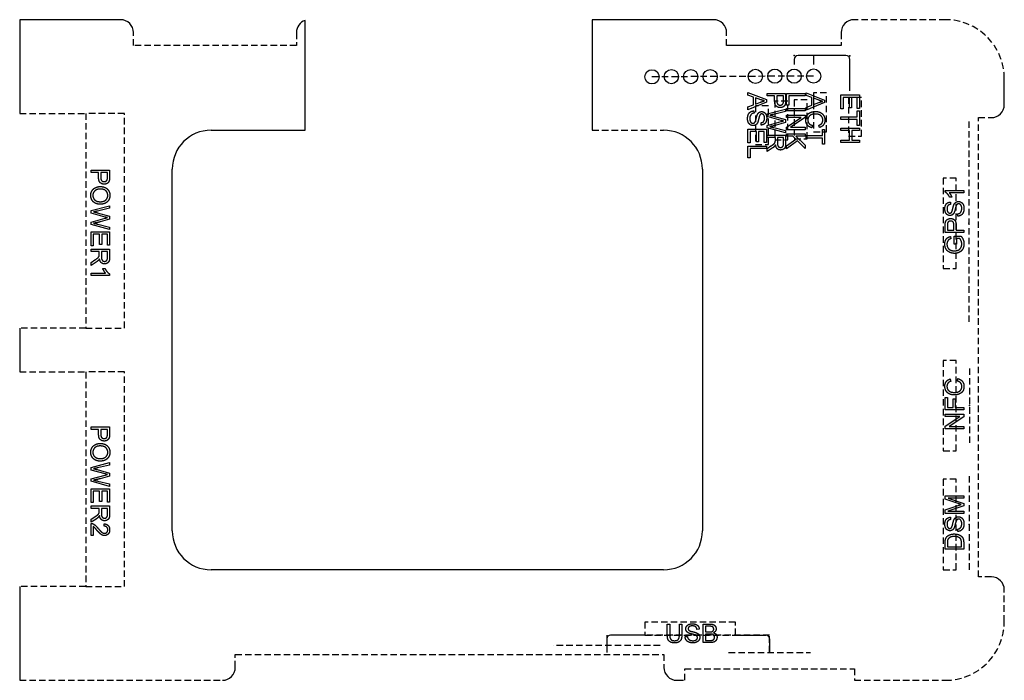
# Model space of a CAD drawing. Header units: millimetres. Extents: x -74.1 to 2, y -49.1 to 2.1.
import ezdxf

# ---------------------------------------------------------------- set-up
doc = ezdxf.new("R2010")
doc.units = ezdxf.units.MM
doc.linetypes.add('DASHED', pattern=[0.75, 0.5, -0.25])
doc.layers.get('0').update_dxf_attribs({"linetype": 'CONTINUOUS'})

msp = doc.modelspace()

# ---------------------------------------------------------------- linework, layer by layer
for p, q in [((-66.3, 2.05), (-74.103, 2.05)), ((-74.103, 2.05), (-74.103, -5.2)), ((-52.028, -6.5), (-52.028, 1.995)), ((-20.425, 2.05), (-29.821, 2.05)), ((-29.821, 2.05), (-29.821, -6.5)), ((-10.575, 0.05), (-19.425, 0.05)), ((-12.7, -0.721), (-13.9, -0.721)), ((-10.197, -0.721), (-12.7, -0.721)), ((-12.7, -0.721), (-12.7, -1.421)), ((-14.2, -1.021), (-14.2, -1.421)), ((-9.897, -3.45), (-9.897, -1.021)), ((2.05, -4.525), (2.05, -2.5)), ((-17.783, -3.577), (-16.351, -4.127)), ((-17.783, -3.778), (-17.783, -3.577)), ((-17.349, -3.936), (-17.783, -3.778)), ((-16.295, -3.661), (-14.863, -3.661)), ((-16.295, -3.851), (-16.295, -3.661)), ((-14.863, -3.661), (-14.863, -4.201)), ((-14.795, -3.655), (-13.363, -3.655)), ((-14.795, -4.55), (-14.795, -3.655)), ((-13.363, -3.655), (-13.363, -3.844)), ((-13.283, -3.613), (-11.851, -4.163)), ((-13.283, -3.814), (-13.283, -3.613)), ((-10.588, -3.775), (-9.157, -3.775)), ((-10.588, -4.844), (-10.588, -3.775)), ((-9.157, -3.775), (-9.157, -4.811)), ((-16.351, -4.331), (-17.783, -4.917)), ((-17.783, -4.701), (-17.349, -4.534)), ((-17.349, -4.534), (-17.349, -3.936)), ((-17.195, -3.99), (-17.195, -4.476)), ((-16.775, -4.148), (-17.195, -3.99)), ((-17.195, -4.476), (-16.798, -4.326)), ((-16.351, -4.127), (-16.351, -4.331)), ((-15.713, -3.851), (-16.295, -3.851)), ((-15.713, -4.218), (-15.713, -3.851)), ((-15.544, -3.851), (-15.544, -4.221)), ((-15.032, -3.851), (-15.544, -3.851)), ((-15.032, -4.217), (-15.032, -3.851)), ((-14.626, -4.55), (-14.795, -4.55)), ((-13.363, -3.844), (-14.626, -3.844)), ((-14.626, -3.844), (-14.626, -4.55)), ((-12.849, -3.972), (-13.283, -3.814)), ((-11.851, -4.367), (-13.283, -4.953)), ((-12.849, -4.57), (-12.849, -3.972)), ((-12.695, -4.026), (-12.695, -4.512)), ((-12.275, -4.184), (-12.695, -4.026)), ((-12.695, -4.512), (-12.298, -4.362)), ((-11.851, -4.163), (-11.851, -4.367)), ((-9.932, -3.965), (-10.419, -3.965)), ((-10.419, -3.965), (-10.419, -4.844)), ((-9.932, -4.757), (-9.932, -3.965)), ((-9.326, -3.965), (-9.764, -3.965)), ((-9.764, -3.965), (-9.764, -4.757)), ((-9.326, -4.811), (-9.326, -3.965)), ((-17.783, -4.917), (-17.783, -4.701)), ((-17.323, -5.004), (-17.307, -5.183)), ((-16.295, -5.245), (-14.863, -4.865)), ((-16.295, -5.438), (-16.295, -5.245)), ((-14.863, -5.059), (-15.802, -5.277)), ((-14.863, -4.865), (-14.863, -5.059)), ((-14.795, -4.807), (-13.363, -4.807)), ((-14.795, -4.997), (-14.795, -4.807)), ((-13.363, -4.997), (-14.795, -4.997)), ((-14.795, -5.329), (-13.363, -5.329)), ((-14.795, -5.51), (-14.795, -5.329)), ((-13.363, -4.807), (-13.363, -4.997)), ((-13.363, -5.329), (-13.363, -5.523)), ((-13.283, -4.737), (-12.849, -4.57)), ((-13.283, -4.953), (-13.283, -4.737)), ((-10.419, -4.844), (-10.588, -4.844)), ((-9.764, -4.757), (-9.932, -4.757)), ((-9.157, -4.811), (-9.326, -4.811)), ((-9.326, -5.47), (-9.326, -4.998)), ((-9.326, -4.998), (-9.157, -4.998)), ((-9.157, -4.998), (-9.157, -6.133)), ((-16.754, -6.101), (-16.768, -5.919)), ((-15.204, -5.742), (-16.295, -5.438)), ((-16.295, -6.131), (-15.204, -5.829)), ((-15.83, -5.402), (-14.863, -5.675)), ((-14.863, -5.903), (-15.588, -6.108)), ((-14.863, -5.675), (-14.863, -5.903)), ((-14.795, -6.262), (-13.67, -5.51)), ((-13.67, -5.51), (-14.795, -5.51)), ((-13.363, -5.523), (-14.487, -6.275)), ((-10.588, -5.47), (-9.326, -5.47)), ((-10.588, -5.659), (-10.588, -5.47)), ((-9.326, -5.659), (-10.588, -5.659)), ((-9.326, -6.133), (-9.326, -5.659)), ((-59.3, -6.5), (-52.028, -6.5)), ((-17.783, -6.406), (-16.351, -6.406)), ((-17.783, -7.475), (-17.783, -6.406)), ((-17.126, -6.596), (-17.614, -6.596)), ((-17.614, -6.596), (-17.614, -7.475)), ((-17.126, -7.388), (-17.126, -6.596)), ((-16.52, -6.596), (-16.958, -6.596)), ((-16.958, -6.596), (-16.958, -7.388)), ((-16.52, -7.441), (-16.52, -6.596)), ((-16.351, -6.406), (-16.351, -7.441)), ((-16.295, -6.313), (-16.295, -6.131)), ((-14.863, -6.706), (-16.295, -6.313)), ((-15.783, -6.291), (-14.863, -6.516)), ((-14.863, -6.516), (-14.863, -6.706)), ((-14.795, -6.457), (-14.795, -6.262)), ((-13.363, -6.457), (-14.795, -6.457)), ((-14.795, -6.767), (-13.363, -6.767)), ((-14.795, -6.957), (-14.795, -6.767)), ((-14.487, -6.275), (-13.363, -6.275)), ((-13.363, -6.275), (-13.363, -6.457)), ((-13.363, -6.767), (-13.363, -6.957)), ((-12.781, -6.126), (-12.828, -6.315)), ((-12.243, -6.291), (-12.287, -6.104)), ((-12.02, -6.913), (-12.02, -6.441)), ((-12.02, -6.441), (-11.851, -6.441)), ((-11.851, -6.441), (-11.851, -7.576)), ((-10.588, -6.333), (-9.157, -6.333)), ((-10.588, -6.522), (-10.588, -6.333)), ((-9.913, -6.522), (-10.588, -6.522)), ((-9.913, -7.267), (-9.913, -6.522)), ((-9.157, -6.522), (-9.744, -6.522)), ((-9.744, -6.522), (-9.744, -7.267)), ((-9.157, -6.133), (-9.326, -6.133)), ((-9.157, -6.333), (-9.157, -6.522)), ((-17.614, -7.475), (-17.783, -7.475)), ((-16.958, -7.388), (-17.126, -7.388)), ((-16.351, -7.441), (-16.52, -7.441)), ((-16.295, -6.886), (-14.863, -6.886)), ((-16.295, -7.075), (-16.295, -6.886)), ((-15.659, -7.075), (-16.295, -7.075)), ((-15.659, -7.295), (-15.659, -7.075)), ((-15.495, -7.075), (-15.495, -7.482)), ((-15.021, -7.075), (-15.495, -7.075)), ((-15.021, -7.528), (-15.021, -7.075)), ((-14.863, -6.886), (-14.863, -7.52)), ((-14.299, -6.957), (-14.795, -6.957)), ((-14.795, -7.701), (-14.07, -7.191)), ((-13.943, -7.324), (-14.795, -7.951)), ((-14.07, -7.191), (-14.299, -6.957)), ((-13.363, -6.957), (-14.073, -6.957)), ((-14.073, -6.957), (-13.363, -7.668)), ((-13.363, -7.925), (-13.943, -7.324)), ((-13.283, -6.913), (-12.02, -6.913)), ((-13.283, -7.102), (-13.283, -6.913)), ((-12.02, -7.102), (-13.283, -7.102)), ((-12.02, -7.576), (-12.02, -7.102)), ((-11.851, -7.576), (-12.02, -7.576)), ((-10.588, -7.456), (-10.588, -7.267)), ((-10.588, -7.267), (-9.913, -7.267)), ((-9.157, -7.456), (-10.588, -7.456)), ((-9.744, -7.267), (-9.157, -7.267)), ((-9.157, -7.267), (-9.157, -7.456)), ((-17.783, -7.729), (-16.351, -7.729)), ((-17.783, -8.623), (-17.783, -7.729)), ((-16.351, -7.918), (-17.614, -7.918)), ((-17.614, -7.918), (-17.614, -8.623)), ((-16.351, -7.729), (-16.351, -7.918)), ((-16.295, -7.909), (-15.997, -7.72)), ((-15.905, -7.898), (-16.295, -8.147)), ((-16.295, -8.147), (-16.295, -7.909)), ((-14.795, -7.951), (-14.795, -7.701)), ((-13.363, -7.668), (-13.363, -7.925)), ((-17.614, -8.623), (-17.783, -8.623)), ((-68.582, -9.581), (-67.15, -9.581)), ((-68.582, -9.771), (-68.582, -9.581)), ((-68, -9.771), (-68.582, -9.771)), ((-68, -10.138), (-68, -9.771)), ((-67.831, -9.771), (-67.831, -10.141)), ((-67.319, -9.771), (-67.831, -9.771)), ((-67.319, -10.137), (-67.319, -9.771)), ((-67.15, -9.581), (-67.15, -10.121)), ((-62.3, -37.5), (-62.3, -9.5)), ((-21.3, -9.5), (-21.3, -37.5)), ((-2.53, -11.276), (-2.53, -11.162)), ((-2.53, -11.162), (-1.092, -11.162)), ((-1.092, -11.338), (-2.213, -11.338)), ((-1.092, -11.162), (-1.092, -11.338)), ((-2.001, -11.69), (-2.171, -11.69)), ((-2.121, -12.055), (-2.107, -12.237)), ((-68.582, -12.721), (-67.15, -12.341)), ((-68.582, -12.914), (-68.582, -12.721)), ((-67.491, -13.218), (-68.582, -12.914)), ((-68.117, -12.878), (-67.15, -13.15)), ((-67.15, -12.535), (-68.089, -12.753)), ((-67.15, -12.341), (-67.15, -12.535)), ((-68.582, -13.606), (-67.491, -13.305)), ((-68.582, -13.789), (-68.582, -13.606)), ((-67.15, -13.379), (-67.875, -13.584)), ((-67.15, -13.15), (-67.15, -13.379)), ((-1.552, -13.152), (-1.568, -12.973)), ((-67.15, -14.182), (-68.582, -13.789)), ((-68.582, -14.362), (-67.15, -14.362)), ((-68.582, -15.431), (-68.582, -14.362)), ((-68.07, -13.767), (-67.15, -13.991)), ((-67.15, -13.991), (-67.15, -14.182)), ((-67.15, -14.362), (-67.15, -15.397)), ((-2.524, -14.421), (-2.524, -13.881)), ((-1.092, -14.421), (-2.524, -14.421)), ((-2.355, -13.866), (-2.355, -14.232)), ((-2.355, -14.232), (-1.843, -14.232)), ((-1.843, -14.232), (-1.843, -13.862)), ((-1.675, -13.865), (-1.675, -14.232)), ((-1.675, -14.232), (-1.092, -14.232)), ((-1.092, -14.232), (-1.092, -14.421)), ((-67.926, -14.552), (-68.413, -14.552)), ((-68.413, -14.552), (-68.413, -15.431)), ((-67.926, -15.344), (-67.926, -14.552)), ((-67.319, -14.552), (-67.758, -14.552)), ((-67.758, -14.552), (-67.758, -15.344)), ((-67.319, -15.397), (-67.319, -14.552)), ((-2.124, -14.722), (-2.077, -14.893)), ((-1.822, -15.307), (-1.823, -14.7)), ((-1.823, -14.7), (-1.292, -14.7)), ((-1.387, -14.886), (-1.654, -14.886)), ((-1.654, -14.886), (-1.654, -15.307)), ((-68.413, -15.431), (-68.582, -15.431)), ((-68.582, -15.695), (-67.15, -15.695)), ((-68.582, -15.885), (-68.582, -15.695)), ((-67.946, -15.885), (-68.582, -15.885)), ((-67.946, -16.104), (-67.946, -15.885)), ((-67.758, -15.344), (-67.926, -15.344)), ((-67.782, -15.885), (-67.782, -16.292)), ((-67.309, -15.885), (-67.782, -15.885)), ((-67.15, -15.397), (-67.319, -15.397)), ((-67.309, -16.338), (-67.309, -15.885)), ((-67.15, -15.695), (-67.15, -16.33)), ((-1.654, -15.307), (-1.822, -15.307)), ((-68.582, -16.719), (-68.284, -16.529)), ((-68.192, -16.708), (-68.582, -16.957)), ((-68.582, -16.957), (-68.582, -16.719)), ((-67.674, -17.2), (-67.504, -17.2)), ((-68.582, -17.728), (-68.582, -17.552)), ((-68.582, -17.552), (-67.462, -17.552)), ((-67.145, -17.728), (-68.582, -17.728)), ((-67.145, -17.614), (-67.145, -17.728)), ((-74.103, -21.8), (-74.103, -25.2)), ((-2.132, -25.738), (-2.088, -25.924)), ((-1.594, -25.903), (-1.547, -25.713)), ((-2.524, -28.136), (-2.524, -27.17)), ((-2.524, -27.17), (-2.355, -27.17)), ((-2.355, -27.17), (-2.355, -27.947)), ((-1.912, -27.947), (-1.912, -27.275)), ((-1.912, -27.275), (-1.743, -27.275)), ((-1.743, -27.275), (-1.743, -27.947)), ((-1.092, -28.136), (-2.524, -28.136)), ((-2.355, -27.947), (-1.912, -27.947)), ((-1.743, -27.947), (-1.092, -27.947)), ((-1.092, -27.947), (-1.092, -28.136)), ((-2.524, -28.646), (-2.524, -28.464)), ((-2.524, -28.464), (-1.092, -28.464)), ((-2.524, -29.398), (-1.4, -28.646)), ((-1.4, -28.646), (-2.524, -28.646)), ((-1.092, -28.659), (-2.217, -29.41)), ((-1.092, -28.464), (-1.092, -28.659)), ((-68.582, -29.45), (-67.15, -29.45)), ((-68.582, -29.64), (-68.582, -29.45)), ((-68, -29.64), (-68.582, -29.64)), ((-68, -30.007), (-68, -29.64)), ((-67.831, -29.64), (-67.831, -30.01)), ((-67.319, -29.64), (-67.831, -29.64)), ((-67.319, -30.006), (-67.319, -29.64)), ((-67.15, -29.45), (-67.15, -29.99)), ((-2.524, -29.592), (-2.524, -29.398)), ((-1.092, -29.592), (-2.524, -29.592)), ((-2.217, -29.41), (-1.092, -29.41)), ((-1.092, -29.41), (-1.092, -29.592)), ((-68.582, -32.59), (-67.15, -32.21)), ((-68.582, -32.783), (-68.582, -32.59)), ((-67.15, -32.404), (-68.089, -32.622)), ((-67.15, -32.21), (-67.15, -32.404)), ((-67.491, -33.087), (-68.582, -32.783)), ((-68.582, -33.476), (-67.491, -33.174)), ((-68.582, -33.658), (-68.582, -33.476)), ((-68.117, -32.747), (-67.15, -33.02)), ((-67.15, -33.248), (-67.875, -33.453)), ((-67.15, -33.02), (-67.15, -33.248)), ((-67.15, -34.051), (-68.582, -33.658)), ((-68.582, -34.231), (-67.15, -34.231)), ((-68.582, -35.3), (-68.582, -34.231)), ((-68.07, -33.636), (-67.15, -33.86)), ((-67.15, -33.86), (-67.15, -34.051)), ((-67.15, -34.231), (-67.15, -35.267)), ((-67.926, -34.421), (-68.413, -34.421)), ((-68.413, -34.421), (-68.413, -35.3)), ((-67.926, -35.213), (-67.926, -34.421)), ((-67.319, -34.421), (-67.758, -34.421)), ((-67.758, -34.421), (-67.758, -35.213)), ((-67.319, -35.267), (-67.319, -34.421)), ((-2.524, -35.031), (-2.524, -34.776)), ((-2.524, -34.776), (-1.092, -34.776)), ((-1.092, -34.959), (-2.291, -34.959)), ((-2.291, -34.959), (-1.092, -35.375)), ((-1.092, -34.776), (-1.092, -34.959)), ((-68.413, -35.3), (-68.582, -35.3)), ((-68.582, -35.564), (-67.15, -35.564)), ((-68.582, -35.754), (-68.582, -35.564)), ((-67.946, -35.754), (-68.582, -35.754)), ((-67.946, -35.974), (-67.946, -35.754)), ((-67.758, -35.213), (-67.926, -35.213)), ((-67.782, -35.754), (-67.782, -36.161)), ((-67.309, -35.754), (-67.782, -35.754)), ((-67.15, -35.267), (-67.319, -35.267)), ((-67.309, -36.207), (-67.309, -35.754)), ((-67.15, -35.564), (-67.15, -36.199)), ((-1.528, -35.374), (-2.524, -35.031)), ((-2.524, -35.857), (-1.51, -35.519)), ((-1.092, -35.546), (-2.311, -35.96)), ((-1.092, -35.375), (-1.092, -35.546)), ((-68.582, -36.588), (-68.284, -36.398)), ((-2.524, -36.143), (-2.524, -35.857)), ((-1.092, -36.143), (-2.524, -36.143)), ((-2.311, -35.96), (-1.092, -35.96)), ((-2.121, -36.438), (-2.107, -36.62)), ((-1.092, -35.96), (-1.092, -36.143)), ((-68.192, -36.577), (-68.582, -36.826)), ((-68.582, -36.826), (-68.582, -36.588)), ((-68.582, -37.858), (-68.582, -36.912)), ((-68.413, -37.156), (-68.413, -37.858)), ((-67.577, -37.126), (-67.559, -36.945)), ((-68.413, -37.858), (-68.582, -37.858)), ((-1.552, -37.535), (-1.568, -37.356)), ((-2.524, -38.915), (-2.524, -38.422)), ((-2.355, -38.425), (-2.355, -38.726)), ((-2.355, -38.726), (-1.261, -38.726)), ((-1.261, -38.726), (-1.261, -38.42)), ((-1.092, -38.398), (-1.092, -38.915)), ((-1.092, -38.915), (-2.524, -38.915)), ((-24.3, -40.5), (-59.3, -40.5)), ((-74.103, -41.8), (-74.103, -49.05)), ((-24.016, -45.528), (-24.016, -44.701)), ((-24.016, -44.701), (-23.827, -44.701)), ((-23.827, -44.701), (-23.827, -45.527)), ((-23.08, -44.701), (-22.89, -44.701)), ((-23.08, -45.527), (-23.08, -44.701)), ((-22.89, -44.701), (-22.89, -45.528)), ((-21.249, -46.133), (-21.249, -44.701)), ((-21.249, -44.701), (-20.712, -44.701)), ((-20.773, -44.87), (-21.059, -44.87)), ((-21.059, -44.87), (-21.059, -45.302)), ((-25.749, -45.55), (-28.4, -45.55)), ((-22.639, -45.673), (-22.461, -45.657)), ((-21.543, -45.104), (-21.724, -45.118)), ((-21.059, -45.302), (-20.75, -45.302)), ((-20.728, -45.471), (-21.059, -45.471)), ((-21.059, -45.471), (-21.059, -45.964)), ((-18.749, -45.55), (-16.399, -45.55)), ((-28.7, -45.85), (-28.7, -46.895)), ((-20.703, -46.133), (-21.249, -46.133)), ((-21.059, -45.964), (-20.703, -45.964)), ((-16.099, -45.85), (-16.099, -46.895))]:
    msp.add_line(p, q)
at = {"linetype": 'DASHED'}
for p, q in [((-2.5, 2.05), (-9.575, 2.05)), ((-65.3, 0.05), (-65.3, 1.05)), ((-52.7, 1.05), (-52.7, 0.05)), ((-19.425, 0.05), (-19.425, 1.05)), ((-10.575, 1.05), (-10.575, 0.05)), ((-52.7, 0.05), (-65.3, 0.05)), ((-12.7, -2.314), (-25.2, -2.37)), ((-14.2, -2.321), (-15.7, -2.321)), ((-12.7, -3.616), (-12.7, -6.616)), ((-11.7, -3.616), (-12.7, -3.616)), ((-11.7, -6.616), (-11.7, -3.616)), ((-15.7, -4.25), (-15.7, -7.25)), ((-14.7, -4.25), (-15.7, -4.25)), ((-14.7, -7.25), (-14.7, -4.25)), ((-14.2, -4.156), (-14.2, -7.156)), ((-13.2, -4.156), (-14.2, -4.156)), ((-13.2, -7.156), (-13.2, -4.156)), ((-9.993, -3.958), (-9.993, -6.958)), ((-8.993, -3.958), (-9.993, -3.958)), ((-8.993, -6.958), (-8.993, -3.958)), ((-74.103, -5.2), (-69, -5.2)), ((-69, -5.2), (-69, -21.8)), ((-69, -5.2), (-69, -21.8)), ((-66, -5.2), (-69, -5.2)), ((-66, -21.8), (-66, -5.2)), ((-17.2, -4.603), (-17.2, -7.603)), ((-16.2, -4.603), (-17.2, -4.603)), ((-16.2, -7.603), (-16.2, -4.603)), ((-0.7, -5.825), (-0.7, -21.575)), ((0.05, -41.05), (0.05, -5.525)), ((0.05, -5.525), (1.05, -5.525)), ((-29.821, -6.5), (-24.3, -6.5)), ((-12.7, -6.616), (-11.7, -6.616)), ((-17.2, -7.603), (-16.2, -7.603)), ((-15.7, -7.25), (-14.7, -7.25)), ((-14.2, -7.156), (-13.2, -7.156)), ((-9.993, -6.958), (-8.993, -6.958)), ((-1.675, -10.2), (-2.675, -10.2)), ((-2.675, -10.2), (-2.675, -17.2)), ((-1.675, -17.2), (-1.675, -10.2)), ((-2.675, -17.2), (-1.675, -17.2)), ((-69, -21.8), (-74.103, -21.8)), ((-69, -21.8), (-66, -21.8)), ((-1.675, -24.305), (-2.675, -24.305)), ((-2.675, -24.305), (-2.675, -31.305)), ((-1.675, -31.305), (-1.675, -24.305)), ((-0.65, -24.93), (-0.65, -30.68)), ((-74.103, -25.2), (-69, -25.2)), ((-69, -25.2), (-69, -41.8)), ((-69, -25.2), (-69, -41.8)), ((-66, -25.2), (-69, -25.2)), ((-66, -41.8), (-66, -25.2)), ((-2.675, -31.305), (-1.675, -31.305)), ((-1.675, -33.5), (-2.675, -33.5)), ((-2.675, -33.5), (-2.675, -40.5)), ((-1.675, -40.5), (-1.675, -33.5)), ((-0.675, -33.25), (-0.675, -40.75)), ((-2.675, -40.5), (-1.675, -40.5)), ((1.05, -41.05), (0.05, -41.05)), ((-69, -41.8), (-74.103, -41.8)), ((-69, -41.8), (-66, -41.8)), ((2.05, -44.5), (2.05, -42.05)), ((-18.749, -44.55), (-25.749, -44.55)), ((-25.749, -44.55), (-25.749, -45.55)), ((-18.749, -45.55), (-18.749, -44.55)), ((-28.7, -45.55), (-28.7, -46.35)), ((-16.099, -45.55), (-28.4, -45.55)), ((-25.749, -45.55), (-18.749, -45.55)), ((-16.099, -46.895), (-16.099, -45.55)), ((-24.575, -46.35), (-32.825, -46.35)), ((-57.425, -48.05), (-57.425, -47.05)), ((-57.425, -47.05), (-24.275, -47.05)), ((-24.275, -47.05), (-24.275, -48.05)), ((-19.269, -46.895), (-12.929, -46.895)), ((-22.657, -49.05), (-22.657, -48.15)), ((-22.657, -48.15), (-9.54, -48.15)), ((-9.54, -48.15), (-9.54, -49.05)), ((-74.103, -49.05), (-58.425, -49.05)), ((-23.275, -49.05), (-22.657, -49.05)), ((-9.54, -49.05), (-2.5, -49.05))]:
    msp.add_line(p, q, dxfattribs=at)
for centre in [(-25.2, -2.37), (-23.7, -2.35), (-22.2, -2.35), (-20.7, -2.35), (-17.2, -2.334), (-15.7, -2.321), (-14.2, -2.321), (-12.7, -2.314)]:
    msp.add_circle(centre, 0.55)
for centre, radius, start, end in [((-66.3, 1.05), 1, 0, 90), ((-51.7, 1.05), 1, 109.1732, 180), ((-20.425, 1.05), 1, 0, 90), ((-9.575, 1.05), 1, 90, 180), ((-13.9, -1.021), 0.3, 90, 180), ((-10.197, -1.021), 0.3, 0, 90), ((1.05, -4.525), 1, 270, 360), ((-59.3, -9.5), 3, 90, 180), ((-24.3, -9.5), 3, 0, 90), ((-59.3, -37.5), 3, 180, 270), ((-24.3, -37.5), 3, 270, 360), ((1.05, -42.05), 1, 0, 90), ((-28.4, -45.85), 0.3, 90, 180), ((-16.399, -45.85), 0.3, 0, 89.99998), ((-58.425, -48.05), 1, 270, 360), ((-23.275, -48.05), 1, 180, 270)]:
    msp.add_arc(centre, radius, start, end)
for centre, start, end in [((-2.499, -2.499), -0.01413, 90.01412), ((-2.499, -44.501), -90.01413, 0.01412)]:
    msp.add_arc(centre, 4.549, start, end, dxfattribs=at)
for points in [[(-16.798, -4.326), (-16.617, -4.258), (-16.501, -4.225)], [(-16.501, -4.225), (-16.639, -4.197), (-16.775, -4.148)], [(-15.586, -4.638), (-15.713, -4.521), (-15.713, -4.218)], [(-15.544, -4.221), (-15.544, -4.404), (-15.475, -4.481)], [(-15.475, -4.481), (-15.407, -4.559), (-15.283, -4.559)], [(-15.283, -4.559), (-15.193, -4.559), (-15.129, -4.513)], [(-15.129, -4.513), (-15.065, -4.468), (-15.045, -4.393)], [(-15.045, -4.393), (-15.032, -4.346), (-15.032, -4.217)], [(-14.877, -4.419), (-14.894, -4.524), (-14.944, -4.596)], [(-14.863, -4.201), (-14.863, -4.344), (-14.877, -4.419)], [(-12.298, -4.362), (-12.117, -4.294), (-12.001, -4.261)], [(-12.001, -4.261), (-12.139, -4.233), (-12.275, -4.184)], [(-17.807, -5.614), (-17.807, -5.42), (-17.75, -5.289)], [(-17.75, -5.289), (-17.694, -5.157), (-17.58, -5.083)], [(-17.483, -5.242), (-17.552, -5.288), (-17.595, -5.386)], [(-17.58, -5.083), (-17.466, -5.008), (-17.323, -5.004)], [(-17.307, -5.183), (-17.414, -5.195), (-17.483, -5.242)], [(-17.122, -5.538), (-17.075, -5.341), (-17.033, -5.262)], [(-17.033, -5.262), (-16.979, -5.159), (-16.899, -5.109)], [(-16.835, -5.297), (-16.885, -5.352), (-16.937, -5.583)], [(-16.899, -5.109), (-16.82, -5.059), (-16.721, -5.059)], [(-16.708, -5.241), (-16.785, -5.241), (-16.835, -5.297)], [(-16.721, -5.059), (-16.613, -5.059), (-16.518, -5.12)], [(-16.556, -5.32), (-16.619, -5.241), (-16.708, -5.241)], [(-16.493, -5.57), (-16.493, -5.399), (-16.556, -5.32)], [(-16.518, -5.12), (-16.424, -5.182), (-16.375, -5.3)], [(-16.375, -5.3), (-16.326, -5.418), (-16.326, -5.563)], [(-15.802, -5.277), (-15.949, -5.312), (-16.095, -5.338)], [(-15.277, -4.754), (-15.46, -4.754), (-15.586, -4.638)], [(-15.082, -4.71), (-15.171, -4.754), (-15.277, -4.754)], [(-14.944, -4.596), (-14.993, -4.667), (-15.082, -4.71)], [(-13.213, -5.346), (-13.118, -5.201), (-12.94, -5.125)], [(-12.874, -5.298), (-13.01, -5.351), (-13.077, -5.464)], [(-12.94, -5.125), (-12.761, -5.05), (-12.556, -5.05)], [(-12.555, -5.245), (-12.738, -5.245), (-12.874, -5.298)], [(-12.556, -5.05), (-12.332, -5.05), (-12.166, -5.135)], [(-12.28, -5.29), (-12.413, -5.245), (-12.555, -5.245)], [(-12.068, -5.446), (-12.147, -5.335), (-12.28, -5.29)], [(-12.166, -5.135), (-11.999, -5.221), (-11.913, -5.378)], [(-17.751, -5.89), (-17.807, -5.768), (-17.807, -5.614)], [(-17.594, -6.078), (-17.695, -6.013), (-17.751, -5.89)], [(-17.595, -5.386), (-17.637, -5.483), (-17.637, -5.606)], [(-17.637, -5.606), (-17.637, -5.714), (-17.605, -5.797)], [(-17.605, -5.797), (-17.573, -5.88), (-17.516, -5.92)], [(-17.378, -6.144), (-17.492, -6.144), (-17.594, -6.078)], [(-17.516, -5.92), (-17.46, -5.961), (-17.394, -5.961)], [(-17.394, -5.961), (-17.326, -5.961), (-17.276, -5.922)], [(-17.175, -6.084), (-17.263, -6.144), (-17.378, -6.144)], [(-17.276, -5.922), (-17.226, -5.883), (-17.192, -5.793)], [(-17.192, -5.793), (-17.169, -5.735), (-17.122, -5.538)], [(-17.029, -5.9), (-17.086, -6.025), (-17.175, -6.084)], [(-16.937, -5.583), (-16.99, -5.814), (-17.029, -5.9)], [(-16.768, -5.919), (-16.632, -5.904), (-16.563, -5.82)], [(-16.529, -6.03), (-16.628, -6.096), (-16.754, -6.101)], [(-16.563, -5.82), (-16.493, -5.735), (-16.493, -5.57)], [(-16.378, -5.843), (-16.429, -5.965), (-16.529, -6.03)], [(-16.326, -5.563), (-16.326, -5.722), (-16.378, -5.843)], [(-16.095, -5.338), (-15.865, -5.393), (-15.83, -5.402)], [(-15.036, -5.784), (-15.135, -5.762), (-15.204, -5.742)], [(-15.204, -5.829), (-15.067, -5.791), (-15.036, -5.784)], [(-13.307, -5.723), (-13.307, -5.491), (-13.213, -5.346)], [(-13.184, -6.101), (-13.307, -5.946), (-13.307, -5.723)], [(-13.077, -5.464), (-13.145, -5.576), (-13.145, -5.707)], [(-13.145, -5.707), (-13.145, -5.866), (-13.053, -5.976)], [(-13.053, -5.976), (-12.961, -6.087), (-12.781, -6.126)], [(-12.287, -6.104), (-12.131, -6.055), (-12.06, -5.96)], [(-11.936, -6.087), (-12.045, -6.233), (-12.243, -6.291)], [(-11.989, -5.722), (-11.989, -5.557), (-12.068, -5.446)], [(-12.06, -5.96), (-11.989, -5.865), (-11.989, -5.722)], [(-11.826, -5.726), (-11.826, -5.94), (-11.936, -6.087)], [(-11.913, -5.378), (-11.826, -5.536), (-11.826, -5.726)], [(-15.588, -6.108), (-15.857, -6.185), (-16.095, -6.22)], [(-16.095, -6.22), (-15.959, -6.247), (-15.783, -6.291)], [(-12.828, -6.315), (-13.062, -6.256), (-13.184, -6.101)], [(-15.997, -7.72), (-15.868, -7.637), (-15.8, -7.583)], [(-15.8, -7.583), (-15.731, -7.529), (-15.704, -7.487)], [(-15.704, -7.487), (-15.677, -7.444), (-15.666, -7.4)], [(-15.666, -7.4), (-15.659, -7.368), (-15.659, -7.295)], [(-15.495, -7.482), (-15.495, -7.612), (-15.468, -7.685)], [(-15.087, -7.761), (-15.021, -7.687), (-15.021, -7.528)], [(-14.863, -7.52), (-14.863, -7.712), (-14.902, -7.811)], [(-15.715, -7.741), (-15.791, -7.824), (-15.905, -7.898)], [(-15.643, -7.627), (-15.679, -7.702), (-15.715, -7.741)], [(-15.511, -7.932), (-15.615, -7.833), (-15.643, -7.627)], [(-15.254, -8.03), (-15.406, -8.03), (-15.511, -7.932)], [(-15.468, -7.685), (-15.441, -7.759), (-15.382, -7.797)], [(-15.382, -7.797), (-15.323, -7.835), (-15.254, -7.835)], [(-15.254, -7.835), (-15.152, -7.835), (-15.087, -7.761)], [(-15.038, -7.971), (-15.136, -8.03), (-15.254, -8.03)], [(-14.902, -7.811), (-14.94, -7.911), (-15.038, -7.971)], [(-67.874, -10.558), (-68, -10.441), (-68, -10.138)], [(-67.564, -10.674), (-67.747, -10.674), (-67.874, -10.558)], [(-67.831, -10.141), (-67.831, -10.324), (-67.763, -10.401)], [(-67.763, -10.401), (-67.694, -10.479), (-67.57, -10.479)], [(-67.57, -10.479), (-67.48, -10.479), (-67.417, -10.433)], [(-67.369, -10.63), (-67.458, -10.674), (-67.564, -10.674)], [(-67.417, -10.433), (-67.353, -10.388), (-67.332, -10.313)], [(-67.231, -10.516), (-67.28, -10.587), (-67.369, -10.63)], [(-67.332, -10.313), (-67.319, -10.266), (-67.319, -10.137)], [(-67.164, -10.339), (-67.182, -10.444), (-67.231, -10.516)], [(-67.15, -10.121), (-67.15, -10.264), (-67.164, -10.339)], [(-68.606, -11.542), (-68.606, -11.34), (-68.509, -11.181)], [(-68.509, -11.181), (-68.411, -11.021), (-68.242, -10.939)], [(-68.295, -11.192), (-68.444, -11.331), (-68.444, -11.541)], [(-67.888, -11.053), (-68.146, -11.053), (-68.295, -11.192)], [(-68.242, -10.939), (-68.073, -10.857), (-67.885, -10.857)], [(-67.426, -11.198), (-67.564, -11.053), (-67.888, -11.053)], [(-67.885, -10.857), (-67.528, -10.857), (-67.327, -11.049)], [(-67.288, -11.544), (-67.288, -11.343), (-67.426, -11.198)], [(-67.327, -11.049), (-67.125, -11.24), (-67.125, -11.543)], [(-2.339, -11.432), (-2.437, -11.322), (-2.53, -11.276)], [(-2.213, -11.338), (-2.152, -11.402), (-2.092, -11.505)], [(-68.518, -11.89), (-68.606, -11.729), (-68.606, -11.542)], [(-68.258, -12.139), (-68.43, -12.051), (-68.518, -11.89)], [(-68.444, -11.541), (-68.444, -11.755), (-68.294, -11.893)], [(-68.294, -11.893), (-68.144, -12.031), (-67.867, -12.031)], [(-67.868, -12.227), (-68.086, -12.227), (-68.258, -12.139)], [(-67.484, -12.143), (-67.653, -12.227), (-67.868, -12.227)], [(-67.867, -12.031), (-67.692, -12.031), (-67.562, -11.972)], [(-67.562, -11.972), (-67.432, -11.913), (-67.36, -11.799)], [(-67.22, -11.9), (-67.314, -12.06), (-67.484, -12.143)], [(-67.36, -11.799), (-67.288, -11.686), (-67.288, -11.544)], [(-67.125, -11.543), (-67.125, -11.741), (-67.22, -11.9)], [(-2.497, -12.312), (-2.446, -12.191), (-2.346, -12.125)], [(-2.346, -12.125), (-2.247, -12.06), (-2.121, -12.055)], [(-2.171, -11.69), (-2.24, -11.542), (-2.339, -11.432)], [(-2.092, -11.505), (-2.031, -11.608), (-2.001, -11.69)], [(-1.846, -12.256), (-1.789, -12.131), (-1.7, -12.072)], [(-1.7, -12.072), (-1.612, -12.012), (-1.497, -12.012)], [(-1.497, -12.012), (-1.383, -12.012), (-1.281, -12.077)], [(-1.281, -12.077), (-1.18, -12.143), (-1.124, -12.265)], [(-68.089, -12.753), (-68.236, -12.788), (-68.382, -12.813)], [(-68.382, -12.813), (-68.152, -12.868), (-68.117, -12.878)], [(-2.549, -12.593), (-2.549, -12.434), (-2.497, -12.312)], [(-2.5, -12.856), (-2.549, -12.738), (-2.549, -12.593)], [(-2.357, -13.035), (-2.451, -12.974), (-2.5, -12.856)], [(-2.312, -12.336), (-2.382, -12.42), (-2.382, -12.585)], [(-2.382, -12.585), (-2.382, -12.757), (-2.319, -12.836)], [(-2.319, -12.836), (-2.256, -12.914), (-2.167, -12.914)], [(-2.107, -12.237), (-2.243, -12.251), (-2.312, -12.336)], [(-2.167, -12.914), (-2.09, -12.914), (-2.04, -12.859)], [(-2.04, -12.859), (-1.99, -12.804), (-1.938, -12.573)], [(-1.842, -12.894), (-1.896, -12.996), (-1.976, -13.047)], [(-1.938, -12.573), (-1.885, -12.342), (-1.846, -12.256)], [(-1.753, -12.617), (-1.8, -12.815), (-1.842, -12.894)], [(-1.683, -12.363), (-1.706, -12.42), (-1.753, -12.617)], [(-1.599, -12.234), (-1.649, -12.273), (-1.683, -12.363)], [(-1.481, -12.195), (-1.549, -12.195), (-1.599, -12.234)], [(-1.568, -12.973), (-1.461, -12.96), (-1.392, -12.914)], [(-1.359, -12.235), (-1.415, -12.195), (-1.481, -12.195)], [(-1.392, -12.914), (-1.323, -12.867), (-1.28, -12.77)], [(-1.27, -12.359), (-1.302, -12.276), (-1.359, -12.235)], [(-1.125, -12.867), (-1.181, -12.998), (-1.295, -13.073)], [(-1.28, -12.77), (-1.238, -12.672), (-1.238, -12.55)], [(-1.238, -12.55), (-1.238, -12.442), (-1.27, -12.359)], [(-1.068, -12.541), (-1.068, -12.736), (-1.125, -12.867)], [(-1.124, -12.265), (-1.068, -12.388), (-1.068, -12.541)], [(-67.875, -13.584), (-68.145, -13.661), (-68.382, -13.695)], [(-68.382, -13.695), (-68.246, -13.723), (-68.07, -13.767)], [(-67.323, -13.26), (-67.422, -13.237), (-67.491, -13.218)], [(-67.491, -13.305), (-67.354, -13.267), (-67.323, -13.26)], [(-2.524, -13.881), (-2.524, -13.739), (-2.51, -13.663)], [(-2.51, -13.663), (-2.493, -13.558), (-2.444, -13.487)], [(-2.444, -13.487), (-2.394, -13.415), (-2.305, -13.372)], [(-2.154, -13.097), (-2.262, -13.097), (-2.357, -13.035)], [(-2.342, -13.689), (-2.355, -13.737), (-2.355, -13.866)], [(-2.258, -13.569), (-2.322, -13.615), (-2.342, -13.689)], [(-2.305, -13.372), (-2.217, -13.328), (-2.11, -13.328)], [(-2.104, -13.524), (-2.194, -13.524), (-2.258, -13.569)], [(-1.976, -13.047), (-2.055, -13.097), (-2.154, -13.097)], [(-2.11, -13.328), (-1.927, -13.328), (-1.801, -13.445)], [(-1.912, -13.601), (-1.98, -13.524), (-2.104, -13.524)], [(-1.843, -13.862), (-1.843, -13.678), (-1.912, -13.601)], [(-1.801, -13.445), (-1.675, -13.561), (-1.675, -13.865)], [(-1.295, -13.073), (-1.409, -13.148), (-1.552, -13.152)], [(-2.549, -15.308), (-2.549, -15.153), (-2.498, -15.027)], [(-2.498, -15.027), (-2.448, -14.902), (-2.358, -14.83)], [(-2.349, -15.11), (-2.386, -15.199), (-2.386, -15.307)], [(-2.358, -14.83), (-2.268, -14.759), (-2.124, -14.722)], [(-2.249, -14.973), (-2.311, -15.021), (-2.349, -15.11)], [(-2.077, -14.893), (-2.186, -14.925), (-2.249, -14.973)], [(-1.286, -15.064), (-1.334, -14.947), (-1.387, -14.886)], [(-1.292, -14.7), (-1.18, -14.84), (-1.124, -14.989)], [(-1.239, -15.304), (-1.239, -15.181), (-1.286, -15.064)], [(-1.124, -14.989), (-1.068, -15.137), (-1.068, -15.293)], [(-2.461, -15.686), (-2.549, -15.522), (-2.549, -15.308)], [(-2.192, -15.937), (-2.373, -15.85), (-2.461, -15.686)], [(-2.386, -15.307), (-2.386, -15.437), (-2.347, -15.532)], [(-2.347, -15.532), (-2.307, -15.626), (-2.243, -15.684)], [(-2.243, -15.684), (-2.178, -15.742), (-2.101, -15.775)], [(-1.801, -16.025), (-2.01, -16.025), (-2.192, -15.937)], [(-2.101, -15.775), (-1.968, -15.829), (-1.813, -15.829)], [(-1.813, -15.829), (-1.622, -15.829), (-1.493, -15.763)], [(-1.42, -15.937), (-1.591, -16.025), (-1.801, -16.025)], [(-1.493, -15.763), (-1.364, -15.698), (-1.301, -15.572)], [(-1.158, -15.677), (-1.249, -15.849), (-1.42, -15.937)], [(-1.301, -15.572), (-1.239, -15.446), (-1.239, -15.304)], [(-1.068, -15.293), (-1.068, -15.504), (-1.158, -15.677)], [(-68.284, -16.529), (-68.155, -16.446), (-68.087, -16.393)], [(-68.002, -16.551), (-68.078, -16.634), (-68.192, -16.708)], [(-68.087, -16.393), (-68.019, -16.339), (-67.991, -16.296)], [(-67.931, -16.437), (-67.967, -16.512), (-68.002, -16.551)], [(-67.991, -16.296), (-67.964, -16.254), (-67.953, -16.21)], [(-67.953, -16.21), (-67.946, -16.178), (-67.946, -16.104)], [(-67.798, -16.741), (-67.902, -16.643), (-67.931, -16.437)], [(-67.541, -16.84), (-67.693, -16.84), (-67.798, -16.741)], [(-67.782, -16.292), (-67.782, -16.422), (-67.755, -16.495)], [(-67.755, -16.495), (-67.729, -16.568), (-67.669, -16.606)], [(-67.669, -16.606), (-67.61, -16.645), (-67.541, -16.645)], [(-67.541, -16.645), (-67.439, -16.645), (-67.374, -16.571)], [(-67.374, -16.571), (-67.309, -16.497), (-67.309, -16.338)], [(-67.189, -16.621), (-67.228, -16.721), (-67.325, -16.78)], [(-67.15, -16.33), (-67.15, -16.521), (-67.189, -16.621)], [(-67.583, -17.385), (-67.644, -17.282), (-67.674, -17.2)], [(-67.462, -17.552), (-67.522, -17.488), (-67.583, -17.385)], [(-67.325, -16.78), (-67.423, -16.84), (-67.541, -16.84)], [(-67.504, -17.2), (-67.435, -17.348), (-67.336, -17.458)], [(-67.336, -17.458), (-67.237, -17.568), (-67.145, -17.614)], [(-2.439, -25.942), (-2.33, -25.795), (-2.132, -25.738)], [(-1.547, -25.713), (-1.313, -25.773), (-1.191, -25.928)], [(-2.549, -26.303), (-2.549, -26.088), (-2.439, -25.942)], [(-2.462, -26.65), (-2.549, -26.493), (-2.549, -26.303)], [(-2.209, -26.893), (-2.376, -26.808), (-2.462, -26.65)], [(-2.315, -26.069), (-2.386, -26.163), (-2.386, -26.307)], [(-2.386, -26.307), (-2.386, -26.472), (-2.307, -26.583)], [(-2.088, -25.924), (-2.244, -25.974), (-2.315, -26.069)], [(-2.307, -26.583), (-2.228, -26.694), (-2.095, -26.739)], [(-1.322, -26.052), (-1.414, -25.942), (-1.594, -25.903)], [(-1.501, -26.73), (-1.365, -26.677), (-1.298, -26.565)], [(-1.23, -26.322), (-1.23, -26.162), (-1.322, -26.052)], [(-1.298, -26.565), (-1.23, -26.452), (-1.23, -26.322)], [(-1.191, -25.928), (-1.068, -26.082), (-1.068, -26.306)], [(-1.068, -26.306), (-1.068, -26.537), (-1.162, -26.682)], [(-1.819, -26.979), (-2.043, -26.979), (-2.209, -26.893)], [(-2.095, -26.739), (-1.962, -26.784), (-1.82, -26.784)], [(-1.82, -26.784), (-1.637, -26.784), (-1.501, -26.73)], [(-1.435, -26.903), (-1.614, -26.979), (-1.819, -26.979)], [(-1.162, -26.682), (-1.257, -26.827), (-1.435, -26.903)], [(-67.874, -30.427), (-68, -30.311), (-68, -30.007)], [(-67.564, -30.543), (-67.747, -30.543), (-67.874, -30.427)], [(-67.831, -30.01), (-67.831, -30.193), (-67.763, -30.271)], [(-67.763, -30.271), (-67.694, -30.348), (-67.57, -30.348)], [(-67.57, -30.348), (-67.48, -30.348), (-67.417, -30.302)], [(-67.417, -30.302), (-67.353, -30.257), (-67.332, -30.183)], [(-67.231, -30.385), (-67.28, -30.456), (-67.369, -30.5)], [(-67.332, -30.183), (-67.319, -30.135), (-67.319, -30.006)], [(-67.164, -30.208), (-67.182, -30.313), (-67.231, -30.385)], [(-67.15, -29.99), (-67.15, -30.133), (-67.164, -30.208)], [(-68.606, -31.411), (-68.606, -31.209), (-68.509, -31.05)], [(-68.509, -31.05), (-68.411, -30.891), (-68.242, -30.809)], [(-68.295, -31.061), (-68.444, -31.2), (-68.444, -31.41)], [(-67.888, -30.922), (-68.146, -30.922), (-68.295, -31.061)], [(-68.242, -30.809), (-68.073, -30.727), (-67.885, -30.727)], [(-67.426, -31.067), (-67.564, -30.922), (-67.888, -30.922)], [(-67.885, -30.727), (-67.528, -30.727), (-67.327, -30.918)], [(-67.369, -30.5), (-67.458, -30.543), (-67.564, -30.543)], [(-67.288, -31.413), (-67.288, -31.212), (-67.426, -31.067)], [(-67.327, -30.918), (-67.125, -31.109), (-67.125, -31.412)], [(-68.518, -31.759), (-68.606, -31.598), (-68.606, -31.411)], [(-68.258, -32.008), (-68.43, -31.92), (-68.518, -31.759)], [(-68.444, -31.41), (-68.444, -31.624), (-68.294, -31.762)], [(-68.294, -31.762), (-68.144, -31.9), (-67.867, -31.9)], [(-67.867, -31.9), (-67.692, -31.9), (-67.562, -31.841)], [(-67.562, -31.841), (-67.432, -31.782), (-67.36, -31.668)], [(-67.22, -31.77), (-67.314, -31.929), (-67.484, -32.012)], [(-67.36, -31.668), (-67.288, -31.555), (-67.288, -31.413)], [(-67.125, -31.412), (-67.125, -31.61), (-67.22, -31.77)], [(-68.089, -32.622), (-68.236, -32.657), (-68.382, -32.683)], [(-68.382, -32.683), (-68.152, -32.737), (-68.117, -32.747)], [(-67.868, -32.096), (-68.086, -32.096), (-68.258, -32.008)], [(-67.484, -32.012), (-67.653, -32.096), (-67.868, -32.096)], [(-67.875, -33.453), (-68.145, -33.53), (-68.382, -33.564)], [(-67.323, -33.129), (-67.422, -33.106), (-67.491, -33.087)], [(-67.491, -33.174), (-67.354, -33.136), (-67.323, -33.129)], [(-68.382, -33.564), (-68.246, -33.592), (-68.07, -33.636)], [(-1.299, -35.45), (-1.377, -35.426), (-1.528, -35.374)], [(-1.51, -35.519), (-1.369, -35.472), (-1.299, -35.45)], [(-68.284, -36.398), (-68.155, -36.315), (-68.087, -36.262)], [(-68.002, -36.42), (-68.078, -36.503), (-68.192, -36.577)], [(-68.087, -36.262), (-68.019, -36.208), (-67.991, -36.166)], [(-67.931, -36.306), (-67.967, -36.381), (-68.002, -36.42)], [(-67.991, -36.166), (-67.964, -36.123), (-67.953, -36.079)], [(-67.953, -36.079), (-67.946, -36.047), (-67.946, -35.974)], [(-67.798, -36.61), (-67.902, -36.512), (-67.931, -36.306)], [(-67.782, -36.161), (-67.782, -36.291), (-67.755, -36.364)], [(-67.755, -36.364), (-67.729, -36.437), (-67.669, -36.476)], [(-67.669, -36.476), (-67.61, -36.514), (-67.541, -36.514)], [(-67.541, -36.514), (-67.439, -36.514), (-67.374, -36.44)], [(-67.374, -36.44), (-67.309, -36.366), (-67.309, -36.207)], [(-67.189, -36.49), (-67.228, -36.59), (-67.325, -36.649)], [(-67.15, -36.199), (-67.15, -36.391), (-67.189, -36.49)], [(-2.497, -36.696), (-2.446, -36.574), (-2.346, -36.509)], [(-2.346, -36.509), (-2.247, -36.443), (-2.121, -36.438)], [(-1.846, -36.64), (-1.789, -36.515), (-1.7, -36.455)], [(-1.7, -36.455), (-1.612, -36.396), (-1.497, -36.396)], [(-1.497, -36.396), (-1.383, -36.396), (-1.281, -36.461)], [(-1.281, -36.461), (-1.18, -36.526), (-1.124, -36.649)], [(-68.582, -36.912), (-68.519, -36.91), (-68.46, -36.933)], [(-68.46, -36.933), (-68.363, -36.969), (-68.27, -37.048)], [(-68.318, -37.23), (-68.365, -37.186), (-68.413, -37.156)], [(-68.138, -37.434), (-68.271, -37.275), (-68.318, -37.23)], [(-68.27, -37.048), (-68.176, -37.128), (-68.053, -37.278)], [(-68.053, -37.278), (-67.861, -37.512), (-67.75, -37.594)], [(-67.541, -36.709), (-67.693, -36.709), (-67.798, -36.61)], [(-67.366, -37.203), (-67.442, -37.127), (-67.577, -37.126)], [(-67.559, -36.945), (-67.356, -36.964), (-67.25, -37.085)], [(-67.325, -36.649), (-67.423, -36.709), (-67.541, -36.709)], [(-67.29, -37.406), (-67.29, -37.279), (-67.366, -37.203)], [(-67.25, -37.085), (-67.145, -37.206), (-67.145, -37.41)], [(-2.549, -36.977), (-2.549, -36.817), (-2.497, -36.696)], [(-2.5, -37.239), (-2.549, -37.121), (-2.549, -36.977)], [(-2.357, -37.419), (-2.451, -37.357), (-2.5, -37.239)], [(-2.312, -36.719), (-2.382, -36.804), (-2.382, -36.969)], [(-2.382, -36.969), (-2.382, -37.141), (-2.319, -37.219)], [(-2.319, -37.219), (-2.256, -37.298), (-2.167, -37.298)], [(-2.107, -36.62), (-2.243, -36.635), (-2.312, -36.719)], [(-2.167, -37.298), (-2.09, -37.298), (-2.04, -37.242)], [(-2.04, -37.242), (-1.99, -37.188), (-1.938, -36.957)], [(-1.842, -37.277), (-1.896, -37.38), (-1.976, -37.43)], [(-1.938, -36.957), (-1.885, -36.726), (-1.846, -36.64)], [(-1.753, -37.001), (-1.8, -37.198), (-1.842, -37.277)], [(-1.683, -36.746), (-1.706, -36.804), (-1.753, -37.001)], [(-1.599, -36.617), (-1.649, -36.656), (-1.683, -36.746)], [(-1.481, -36.578), (-1.549, -36.578), (-1.599, -36.617)], [(-1.568, -37.356), (-1.461, -37.344), (-1.392, -37.297)], [(-1.359, -36.619), (-1.415, -36.578), (-1.481, -36.578)], [(-1.392, -37.297), (-1.323, -37.251), (-1.28, -37.153)], [(-1.27, -36.742), (-1.302, -36.659), (-1.359, -36.619)], [(-1.125, -37.25), (-1.181, -37.382), (-1.295, -37.457)], [(-1.28, -37.153), (-1.238, -37.056), (-1.238, -36.934)], [(-1.238, -36.934), (-1.238, -36.825), (-1.27, -36.742)], [(-1.068, -36.925), (-1.068, -37.119), (-1.125, -37.25)], [(-1.124, -36.649), (-1.068, -36.771), (-1.068, -36.925)], [(-67.886, -37.705), (-67.978, -37.623), (-68.138, -37.434)], [(-67.711, -37.821), (-67.794, -37.786), (-67.886, -37.705)], [(-67.75, -37.594), (-67.638, -37.676), (-67.538, -37.676)], [(-67.542, -37.856), (-67.628, -37.856), (-67.711, -37.821)], [(-67.259, -37.736), (-67.373, -37.856), (-67.542, -37.856)], [(-67.538, -37.676), (-67.434, -37.676), (-67.362, -37.601)], [(-67.362, -37.601), (-67.29, -37.526), (-67.29, -37.406)], [(-67.145, -37.41), (-67.145, -37.616), (-67.259, -37.736)], [(-2.504, -38.167), (-2.475, -38.044), (-2.401, -37.957)], [(-2.401, -37.957), (-2.305, -37.844), (-2.156, -37.788)], [(-2.154, -37.48), (-2.262, -37.48), (-2.357, -37.419)], [(-2.164, -38), (-2.285, -38.074), (-2.326, -38.18)], [(-1.819, -37.927), (-2.044, -37.927), (-2.164, -38)], [(-2.156, -37.788), (-2.008, -37.731), (-1.816, -37.731)], [(-1.976, -37.43), (-2.055, -37.48), (-2.154, -37.48)], [(-1.543, -37.964), (-1.657, -37.927), (-1.819, -37.927)], [(-1.816, -37.731), (-1.653, -37.731), (-1.527, -37.77)], [(-1.295, -37.457), (-1.409, -37.531), (-1.552, -37.535)], [(-1.362, -38.069), (-1.429, -38.002), (-1.543, -37.964)], [(-1.527, -37.77), (-1.401, -37.808), (-1.319, -37.867)], [(-1.288, -38.198), (-1.314, -38.117), (-1.362, -38.069)], [(-1.319, -37.867), (-1.236, -37.927), (-1.189, -37.998)], [(-1.189, -37.998), (-1.141, -38.068), (-1.117, -38.168)], [(-2.524, -38.422), (-2.524, -38.255), (-2.504, -38.167)], [(-2.326, -38.18), (-2.355, -38.256), (-2.355, -38.425)], [(-1.261, -38.42), (-1.261, -38.278), (-1.288, -38.198)], [(-1.117, -38.168), (-1.092, -38.269), (-1.092, -38.398)], [(-22.585, -45.071), (-22.585, -44.963), (-22.523, -44.868)], [(-22.523, -44.868), (-22.462, -44.774), (-22.344, -44.725)], [(-22.324, -44.906), (-22.402, -44.969), (-22.402, -45.058)], [(-22.344, -44.725), (-22.225, -44.676), (-22.081, -44.676)], [(-22.073, -44.843), (-22.245, -44.843), (-22.324, -44.906)], [(-22.081, -44.676), (-21.922, -44.676), (-21.8, -44.728)], [(-21.824, -44.913), (-21.908, -44.843), (-22.073, -44.843)], [(-21.724, -45.118), (-21.739, -44.982), (-21.824, -44.913)], [(-21.8, -44.728), (-21.678, -44.779), (-21.613, -44.879)], [(-21.613, -44.879), (-21.548, -44.978), (-21.543, -45.104)], [(-20.555, -44.89), (-20.619, -44.87), (-20.773, -44.87)], [(-20.712, -44.701), (-20.548, -44.701), (-20.449, -44.744)], [(-20.458, -44.964), (-20.492, -44.91), (-20.555, -44.89)], [(-20.449, -44.744), (-20.349, -44.788), (-20.293, -44.878)], [(-20.293, -44.878), (-20.237, -44.968), (-20.237, -45.067)], [(-23.962, -45.887), (-24.016, -45.756), (-24.016, -45.528)], [(-23.827, -45.527), (-23.827, -45.714), (-23.792, -45.802)], [(-23.169, -45.891), (-23.08, -45.797), (-23.08, -45.527)], [(-22.89, -45.528), (-22.89, -45.744), (-22.939, -45.871)], [(-22.561, -45.93), (-22.636, -45.816), (-22.639, -45.673)], [(-22.534, -45.249), (-22.585, -45.17), (-22.585, -45.071)], [(-22.382, -45.383), (-22.484, -45.329), (-22.534, -45.249)], [(-22.461, -45.657), (-22.448, -45.764), (-22.402, -45.833)], [(-22.402, -45.058), (-22.402, -45.135), (-22.346, -45.185)], [(-22.105, -45.472), (-22.303, -45.425), (-22.382, -45.383)], [(-22.346, -45.185), (-22.292, -45.235), (-22.061, -45.287)], [(-21.85, -45.542), (-21.908, -45.519), (-22.105, -45.472)], [(-22.061, -45.287), (-21.83, -45.34), (-21.744, -45.379)], [(-21.721, -45.626), (-21.761, -45.576), (-21.85, -45.542)], [(-21.744, -45.379), (-21.619, -45.436), (-21.559, -45.525)], [(-21.682, -45.744), (-21.682, -45.676), (-21.721, -45.626)], [(-21.559, -45.525), (-21.5, -45.613), (-21.5, -45.728)], [(-20.75, -45.302), (-20.624, -45.302), (-20.569, -45.286)], [(-20.519, -45.495), (-20.592, -45.471), (-20.728, -45.471)], [(-20.569, -45.286), (-20.497, -45.264), (-20.46, -45.215)], [(-20.405, -45.578), (-20.446, -45.519), (-20.519, -45.495)], [(-20.46, -45.215), (-20.424, -45.165), (-20.424, -45.09)], [(-20.424, -45.09), (-20.424, -45.018), (-20.458, -44.964)], [(-20.287, -45.24), (-20.337, -45.321), (-20.437, -45.371)], [(-20.437, -45.371), (-20.307, -45.409), (-20.238, -45.501)], [(-20.364, -45.717), (-20.364, -45.637), (-20.405, -45.578)], [(-20.237, -45.067), (-20.237, -45.159), (-20.287, -45.24)], [(-20.238, -45.501), (-20.168, -45.592), (-20.168, -45.717)], [(-23.779, -46.088), (-23.907, -46.018), (-23.962, -45.887)], [(-23.792, -45.802), (-23.758, -45.89), (-23.673, -45.938)], [(-23.45, -46.157), (-23.651, -46.157), (-23.779, -46.088)], [(-23.673, -45.938), (-23.589, -45.986), (-23.467, -45.986)], [(-23.467, -45.986), (-23.258, -45.986), (-23.169, -45.891)], [(-23.116, -46.077), (-23.243, -46.157), (-23.45, -46.157)], [(-22.939, -45.871), (-22.988, -45.998), (-23.116, -46.077)], [(-22.355, -46.1), (-22.486, -46.044), (-22.561, -45.93)], [(-22.402, -45.833), (-22.355, -45.902), (-22.258, -45.945)], [(-22.029, -46.157), (-22.223, -46.157), (-22.355, -46.1)], [(-22.258, -45.945), (-22.16, -45.987), (-22.038, -45.987)], [(-22.038, -45.987), (-21.929, -45.987), (-21.846, -45.955)], [(-21.753, -46.101), (-21.876, -46.157), (-22.029, -46.157)], [(-21.846, -45.955), (-21.763, -45.923), (-21.723, -45.866)], [(-21.565, -45.944), (-21.631, -46.045), (-21.753, -46.101)], [(-21.723, -45.866), (-21.682, -45.81), (-21.682, -45.744)], [(-21.5, -45.728), (-21.5, -45.842), (-21.565, -45.944)], [(-20.703, -45.964), (-20.611, -45.964), (-20.574, -45.957)], [(-20.472, -46.109), (-20.566, -46.133), (-20.703, -46.133)], [(-20.574, -45.957), (-20.509, -45.945), (-20.465, -45.918)], [(-20.315, -46.038), (-20.378, -46.085), (-20.472, -46.109)], [(-20.465, -45.918), (-20.421, -45.89), (-20.392, -45.838)], [(-20.392, -45.838), (-20.364, -45.786), (-20.364, -45.717)], [(-20.21, -45.904), (-20.253, -45.991), (-20.315, -46.038)], [(-20.168, -45.717), (-20.168, -45.818), (-20.21, -45.904)]]:
    msp.add_open_spline(points, degree=2)
for p in [(-14.2, -0.721), (-9.897, -0.75), (-0.7, -13.7), (-0.65, -27.805), (-0.675, -37), (-22.249, -45.55), (-22.249, -45.55)]:
    msp.add_point(p)

doc.saveas('drawing.dxf')
